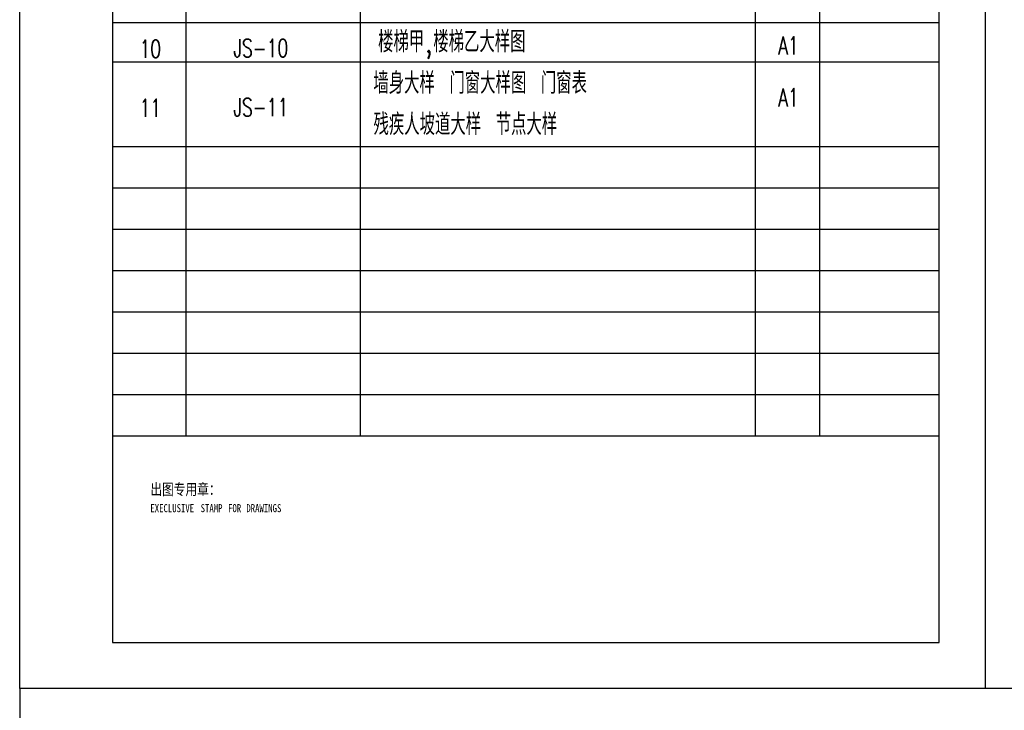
# Model space of a CAD drawing. Header units: inches. Extents: x 224620 to 3435104, y 247406 to 993300.
# Tile 109 of 110: x 250809 to 272255, y 963125 to 978165. Entities that reach past the tile are written whole.
import ezdxf

# ---------------------------------------------------------------- set-up
doc = ezdxf.new("R2010")
doc.units = ezdxf.units.IN
doc.header["$MEASUREMENT"] = 0
for name, color, linetype in [('PUB_TITLE', 4, 'Continuous'), ('TK', 7, 'Continuous'), ('图框', 4, 'Continuous')]:
    doc.layers.add(name, color=color, linetype=linetype)
doc.styles.add('_TCH_DIM', font='SIMPLEX', dxfattribs={"bigfont": 'GBCBIG'})
doc.styles.add('HZTXT', font='romans.shx', dxfattribs={"width": 0.7, "height": 500, "bigfont": 'hztxt.shx'})
doc.styles.add('TKHZ1', font='txt', dxfattribs={"width": 0.8})

msp = doc.modelspace()

# ---------------------------------------------------------------- linework, layer by layer
at = {"layer": 'PUB_TITLE'}
msp.add_lwpolyline([(250809, 904200.4), (334909, 904200.4), (334909, 963600.4), (250809, 963600.4)], close=True, dxfattribs=at)
at = {"layer": '图框'}
for p, q in [((252834, 992600.4), (252834, 964600.4)), ((270834, 964600.4), (270834, 992600.4)), ((254434, 969100.4), (254434, 988800.4)), ((258234, 972700.4), (258234, 988800.4)), ((266834, 969100.4), (266834, 988800.4)), ((268234, 969100.4), (268234, 988800.4)), ((252834, 978100.4), (270834, 978100.4)), ((252834, 977250.4), (270834, 977250.4)), ((252834, 975400.4), (270834, 975400.4)), ((258234, 969100.4), (258234, 974935.4)), ((252834, 974500.4), (270834, 974500.4)), ((252834, 973600.4), (270834, 973600.4)), ((252834, 972700.4), (270834, 972700.4)), ((252834, 971800.4), (270834, 971800.4)), ((252834, 970900.4), (270834, 970900.4)), ((252834, 970000.4), (270834, 970000.4)), ((252834, 969100.4), (270834, 969100.4)), ((252834, 964600.4), (270834, 964600.4))]:
    msp.add_line(p, q, dxfattribs=at)
msp.add_lwpolyline([(250809, 993300.4), (271834, 993300.4), (271834, 963600.4), (250809, 963600.4)], close=True, dxfattribs=at)

# ---------------------------------------------------------------- texts
at = {"style": '_TCH_DIM'}
for s, height, p in [('楼梯甲,楼梯乙大样图', 464.8, (258614.5, 977452.7)), (' 墙身大样 门窗大样图 门窗表 ', 464.797, (258193.3, 976552.7)), ('残疾人坡道大样 节点大样 ', 464.797, (258515.2, 975652.7))]:
    msp.add_text(s, height=height, dxfattribs=at).set_placement(p)
at = {"style": 'HZTXT', "width": 0.7}
for s, p in [('10', (253419.5, 977336.2)), ('JS-10', (255464.3, 977351.8)), ('A1', (267332.3, 977405.4)), ('A1', (267332.3, 976276.5)), ('11', (253419.5, 976047.7)), ('JS-11', (255464.3, 976063.3))]:
    msp.add_text(s, height=390, dxfattribs=at).set_placement(p)
at = {"layer": 'TK', "style": 'TKHZ1', "width": 0.8}
for s, height, p in [('出图专用章：', 245, (253655.2, 967815.1)), ('EXECLUSIVE', 175, (253655.2, 967440.1)), ('STAMP', 175, (254750.3, 967440.1)), ('FOR', 175, (255347.7, 967440.1)), ('DRAWINGS', 175, (255745.9, 967440.1))]:
    msp.add_text(s, height=height, dxfattribs=at).set_placement(p)

doc.saveas('drawing.dxf')
